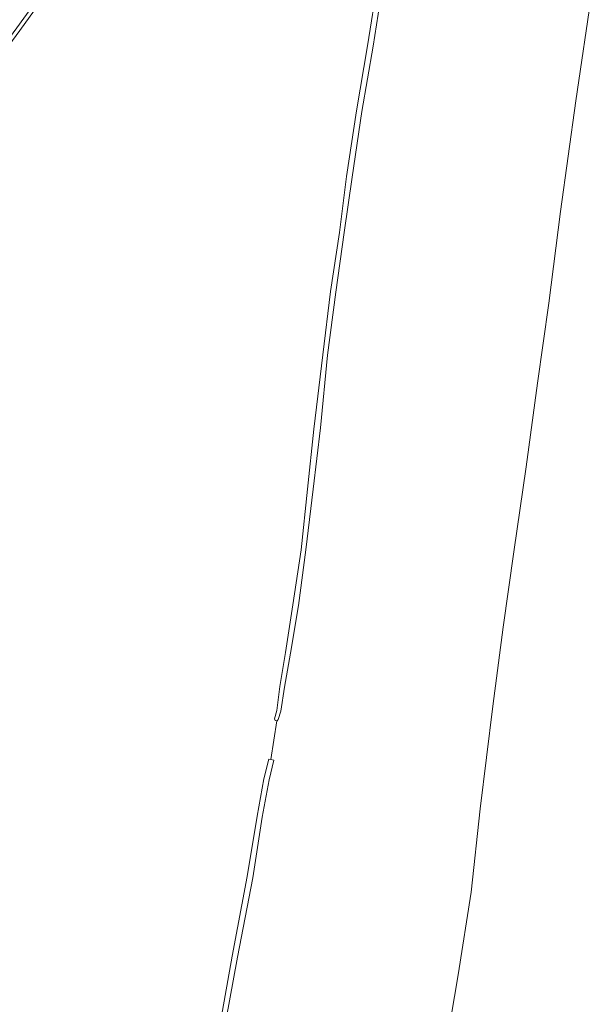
# Model space of a CAD drawing. Header units: metres. Extents: x 125158 to 132124, y 450612 to 454469.
# Tile 149 of 173: x 130480 to 130600, y 453530 to 453736. Entities that reach past the tile are written whole.
import ezdxf

# ---------------------------------------------------------------- set-up
doc = ezdxf.new("R2010")
doc.units = ezdxf.units.M
for name, color, linetype, lineweight in [('B-XX-OG-TERREIN_CULTUURSCHEIDING-GV', 8, 'Continuous', 18), ('B-XX-OG-WATER-GV', 8, 'Continuous', 18), ('B-XX-OG-WATER_SLOOT-GV', 8, 'Continuous', 18)]:
    doc.layers.add(name, color=color, linetype=linetype, lineweight=lineweight)

msp = doc.modelspace()

# ---------------------------------------------------------------- linework, layer by layer
at = {"layer": 'B-XX-OG-TERREIN_CULTUURSCHEIDING-GV'}
for points in [[(130486.82, 453742.89), (130480.14, 453733.54), (130473.01, 453723.86)], [(130522.12, 453526.97), (130524.51, 453540.26), (130527.62, 453556.91), (130529.71, 453569.48), (130531.14, 453577.3), (130532.12, 453581.44), (130532.54, 453581.34), (130533.8, 453589.42), (130533.48, 453589.51), (130533.36, 453589.8), (130533.81, 453591.55), (130534.45, 453596.61), (130535.62, 453603.65), (130537.18, 453613.63), (130538.87, 453625.13), (130540.24, 453637.82), (130541.54, 453650.35), (130543.43, 453665.85), (130545.01, 453679.07), (130546.92, 453691.41), (130548.4, 453703.08), (130550.46, 453716.79), (130552.77, 453730.37), (130554.89, 453743.96)], [(130556.01, 453743.72), (130553.91, 453730.31), (130551.56, 453716.68), (130549.54, 453702.92), (130547.85, 453691.35), (130546.14, 453678.95), (130544.43, 453665.77), (130542.93, 453650.6), (130541.39, 453637.8), (130539.87, 453625.12), (130538.32, 453613.51), (130536.66, 453603.55), (130535.45, 453596.44), (130534.64, 453591.44), (130534.07, 453589.66), (130533.89, 453589.39), (130533.8, 453589.42), (130532.54, 453581.34), (130533.18, 453581.19), (130532.2, 453577.08), (130530.77, 453569.3), (130528.83, 453556.63), (130525.58, 453540.07), (130523.18, 453526.77)], [(130569.33, 453522.41), (130571.66, 453536.36), (130574.37, 453553.65), (130576.28, 453571.04), (130578.92, 453592.47), (130581.08, 453608.96), (130583.32, 453624.69), (130585.92, 453642.47), (130588.29, 453659.95), (130590.6, 453676.65), (130593.06, 453695.77), (130596.25, 453718.89), (130599.7, 453742.05)]]:
    msp.add_lwpolyline(points, dxfattribs=at)
at = {"layer": 'B-XX-OG-WATER-GV'}
for points in [[(130554.89, 453743.96), (130552.77, 453730.37), (130550.46, 453716.79), (130548.4, 453703.08), (130546.92, 453691.41), (130545.01, 453679.07), (130543.43, 453665.85), (130541.54, 453650.35), (130540.24, 453637.82), (130538.87, 453625.13), (130537.18, 453613.63), (130535.62, 453603.65), (130534.45, 453596.61), (130533.81, 453591.55), (130533.36, 453589.8), (130533.48, 453589.51), (130533.8, 453589.42), (130533.89, 453589.39), (130534.07, 453589.66), (130534.64, 453591.44), (130535.45, 453596.44), (130536.66, 453603.55), (130538.32, 453613.51), (130539.87, 453625.12), (130541.39, 453637.8), (130542.93, 453650.6), (130544.43, 453665.77), (130546.14, 453678.95), (130547.85, 453691.35), (130549.54, 453702.92), (130551.56, 453716.68), (130553.91, 453730.31), (130556.01, 453743.72)], [(130523.18, 453526.77), (130525.58, 453540.07), (130528.83, 453556.63), (130530.77, 453569.3), (130532.2, 453577.08), (130533.18, 453581.19), (130532.54, 453581.34), (130532.12, 453581.44), (130531.14, 453577.3), (130529.71, 453569.48), (130527.62, 453556.91), (130524.51, 453540.26), (130522.12, 453526.97)]]:
    msp.add_lwpolyline(points, dxfattribs=at)
at = {"layer": 'B-XX-OG-WATER_SLOOT-GV'}
for points in [[(130486.29, 453743.53), (130479.55, 453734.11), (130472.33, 453724.43), (130465.11, 453714.42), (130455.94, 453702.03), (130446.09, 453688.67), (130432.42, 453672.93), (130419.01, 453657.58), (130406.46, 453643.22), (130403.31, 453641.84), (130403.35, 453641.85), (130403.91, 453641.12), (130406.81, 453642.52), (130408.79, 453644.83), (130414.77, 453651.82), (130426.76, 453665.46), (130436.01, 453676.28), (130446.94, 453688.85), (130458.19, 453704.04), (130465.91, 453713.93), (130473.01, 453723.86), (130480.14, 453733.54), (130486.82, 453742.89)], [(130479.55, 453734.11), (130486.29, 453743.53)]]:
    msp.add_lwpolyline(points, dxfattribs=at)

doc.saveas('drawing.dxf')
